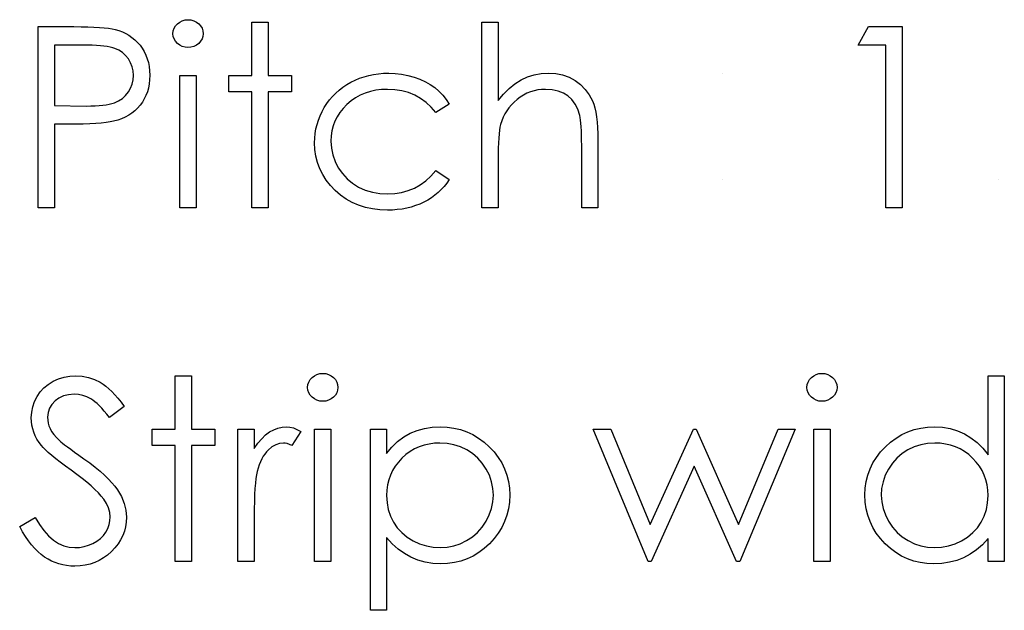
# Model space of a CAD drawing. Header units: inches. Extents: x 1687 to 2505, y -239 to -56.
# Tile 246 of 256: x 1856.743 to 1857.492, y -84.969 to -84.52. Entities that reach past the tile are written whole.
import ezdxf

# ---------------------------------------------------------------- set-up
doc = ezdxf.new("R2010")
doc.units = ezdxf.units.IN
doc.header["$LTSCALE"] = 0.5
doc.header["$MEASUREMENT"] = 0

msp = doc.modelspace()

# ---------------------------------------------------------------- linework, layer by layer
at = {"color": 7, "linetype": 'Continuous'}
for p, q in [((1856.86305, -84.52288), (1856.86482, -84.52153)), ((1856.86482, -84.52153), (1856.86678, -84.52053)), ((1856.86678, -84.52053), (1856.86885, -84.51995)), ((1856.86885, -84.51995), (1856.87111, -84.51976)), ((1856.87111, -84.51976), (1856.8734, -84.51995)), ((1856.8734, -84.51995), (1856.87553, -84.52053)), ((1856.87553, -84.52053), (1856.87749, -84.52153)), ((1856.87749, -84.52153), (1856.87925, -84.52288)), ((1856.91975, -84.52153), (1856.93211, -84.52153)), ((1856.91975, -84.56216), (1856.91975, -84.52153)), ((1856.93211, -84.52153), (1856.93211, -84.56216)), ((1857.09464, -84.52153), (1857.10701, -84.52153)), ((1857.09464, -84.66286), (1857.09464, -84.52153)), ((1857.10701, -84.52153), (1857.10701, -84.58118)), ((1856.75722, -84.52506), (1856.78424, -84.52506)), ((1856.75722, -84.66286), (1856.75722, -84.52506)), ((1856.78424, -84.52506), (1856.78982, -84.52509)), ((1856.78982, -84.52509), (1856.79493, -84.5252)), ((1856.79493, -84.5252), (1856.79956, -84.52536)), ((1856.79956, -84.52536), (1856.80373, -84.52559)), ((1856.80373, -84.52559), (1856.8074, -84.52586)), ((1856.8074, -84.52586), (1856.81063, -84.52622)), ((1856.81063, -84.52622), (1856.81337, -84.52663)), ((1856.81337, -84.52663), (1856.81563, -84.52713)), ((1856.81563, -84.52713), (1856.81847, -84.52796)), ((1856.81847, -84.52796), (1856.82118, -84.52898)), ((1856.82118, -84.52898), (1856.82374, -84.5302)), ((1856.85968, -84.53042), (1856.8599, -84.52829)), ((1856.8599, -84.52829), (1856.86054, -84.52633)), ((1856.86054, -84.52633), (1856.86159, -84.52451)), ((1856.86159, -84.52451), (1856.86305, -84.52288)), ((1856.87925, -84.52288), (1856.88074, -84.52451)), ((1856.88074, -84.52451), (1856.88179, -84.52633)), ((1856.88179, -84.52633), (1856.88243, -84.52829)), ((1856.88243, -84.52829), (1856.88265, -84.53042)), ((1857.38083, -84.53919), (1857.38892, -84.52506)), ((1857.38892, -84.52506), (1857.4144, -84.52506)), ((1857.4144, -84.52506), (1857.4144, -84.66286)), ((1856.82374, -84.5302), (1856.8262, -84.5316)), ((1856.8262, -84.5316), (1856.82849, -84.5332)), ((1856.82849, -84.5332), (1856.83067, -84.535)), ((1856.83067, -84.535), (1856.83272, -84.53699)), ((1856.8599, -84.53249), (1856.85968, -84.53042)), ((1856.86054, -84.53442), (1856.8599, -84.53249)), ((1856.86159, -84.53621), (1856.86054, -84.53442)), ((1856.86305, -84.53784), (1856.86159, -84.53621)), ((1856.88074, -84.53621), (1856.87925, -84.53784)), ((1856.88179, -84.53442), (1856.88074, -84.53621)), ((1856.88243, -84.53249), (1856.88179, -84.53442)), ((1856.88265, -84.53042), (1856.88243, -84.53249)), ((1856.76959, -84.53919), (1856.76959, -84.58513)), ((1856.79479, -84.53919), (1856.76959, -84.53919)), ((1856.79827, -84.53922), (1856.79479, -84.53919)), ((1856.8015, -84.53933), (1856.79827, -84.53922)), ((1856.80445, -84.53953), (1856.8015, -84.53933)), ((1856.80718, -84.5398), (1856.80445, -84.53953)), ((1856.80964, -84.54013), (1856.80718, -84.5398)), ((1856.81187, -84.54055), (1856.80964, -84.54013)), ((1856.81383, -84.54104), (1856.81187, -84.54055)), ((1856.81555, -84.5416), (1856.81383, -84.54104)), ((1856.81855, -84.54298), (1856.81555, -84.5416)), ((1856.82129, -84.5448), (1856.81855, -84.54298)), ((1856.83272, -84.53699), (1856.83462, -84.53917)), ((1856.83462, -84.53917), (1856.83636, -84.54151)), ((1856.83636, -84.54151), (1856.83785, -84.544)), ((1856.83785, -84.544), (1856.83912, -84.54665)), ((1856.86482, -84.53919), (1856.86305, -84.53784)), ((1856.86678, -84.54019), (1856.86482, -84.53919)), ((1856.86885, -84.54077), (1856.86678, -84.54019)), ((1856.87111, -84.54096), (1856.86885, -84.54077)), ((1856.8734, -84.54077), (1856.87111, -84.54096)), ((1856.87553, -84.54019), (1856.8734, -84.54077)), ((1856.87749, -84.53919), (1856.87553, -84.54019)), ((1856.87925, -84.53784), (1856.87749, -84.53919)), ((1857.40203, -84.53919), (1857.38083, -84.53919)), ((1857.40203, -84.66286), (1857.40203, -84.53919)), ((1856.82366, -84.54701), (1856.82129, -84.5448)), ((1856.82576, -84.54963), (1856.82366, -84.54701)), ((1856.82747, -84.55253), (1856.82576, -84.54963)), ((1856.83912, -84.54665), (1856.84017, -84.54941)), ((1856.84017, -84.54941), (1856.84097, -84.55236)), ((1856.82869, -84.55556), (1856.82747, -84.55253)), ((1856.8294, -84.55876), (1856.82869, -84.55556)), ((1856.82965, -84.56208), (1856.8294, -84.55876)), ((1856.84097, -84.55236), (1856.84155, -84.55542)), ((1856.84155, -84.55542), (1856.84191, -84.55865)), ((1856.84191, -84.55865), (1856.84202, -84.56202)), ((1856.82869, -84.56873), (1856.8294, -84.56547)), ((1856.8294, -84.56547), (1856.82965, -84.56208)), ((1856.84191, -84.56542), (1856.84155, -84.56865)), ((1856.84202, -84.56202), (1856.84191, -84.56542)), ((1856.86498, -84.56216), (1856.87735, -84.56216)), ((1856.86498, -84.66286), (1856.86498, -84.56216)), ((1856.87735, -84.56216), (1856.87735, -84.66286)), ((1856.90208, -84.57453), (1856.90208, -84.56216)), ((1856.90208, -84.56216), (1856.91975, -84.56216)), ((1856.93211, -84.56216), (1856.94978, -84.56216)), ((1856.94978, -84.56216), (1856.94978, -84.57453)), ((1856.99502, -84.56732), (1856.99828, -84.56569)), ((1856.99828, -84.56569), (1857.00165, -84.56429)), ((1857.00165, -84.56429), (1857.0051, -84.5631)), ((1857.0051, -84.5631), (1857.00866, -84.56213)), ((1857.00866, -84.56213), (1857.0123, -84.56136)), ((1857.0123, -84.56136), (1857.01603, -84.56083)), ((1857.01603, -84.56083), (1857.01987, -84.5605)), ((1857.01987, -84.5605), (1857.02381, -84.56039)), ((1857.02381, -84.56039), (1857.02875, -84.56059)), ((1857.02875, -84.56059), (1857.03364, -84.56117)), ((1857.03364, -84.56117), (1857.03841, -84.5621)), ((1857.03841, -84.5621), (1857.04311, -84.56346)), ((1857.04311, -84.56346), (1857.04758, -84.56511)), ((1857.04758, -84.56511), (1857.05172, -84.56699)), ((1857.11987, -84.56848), (1857.12456, -84.56558)), ((1857.12456, -84.56558), (1857.12945, -84.56332)), ((1857.12945, -84.56332), (1857.13456, -84.56169)), ((1857.13456, -84.56169), (1857.13983, -84.56072)), ((1857.13983, -84.56072), (1857.14532, -84.56039)), ((1857.14532, -84.56039), (1857.1509, -84.56075)), ((1857.1509, -84.56075), (1857.15614, -84.5618)), ((1857.15614, -84.5618), (1857.16106, -84.5636)), ((1857.16106, -84.5636), (1857.16564, -84.56608)), ((1857.16564, -84.56608), (1857.16978, -84.56917)), ((1857.27749, -84.56039), (1857.27749, -84.56039)), ((1856.82576, -84.57472), (1856.82747, -84.57179)), ((1856.82747, -84.57179), (1856.82869, -84.56873)), ((1856.841, -84.57174), (1856.8402, -84.57466)), ((1856.84155, -84.56865), (1856.841, -84.57174)), ((1856.98354, -84.5756), (1856.98613, -84.57328)), ((1856.98613, -84.57328), (1856.98892, -84.57113)), ((1856.98892, -84.57113), (1856.9919, -84.56914)), ((1856.9919, -84.56914), (1856.99502, -84.56732)), ((1857.01401, -84.57348), (1857.00987, -84.57439)), ((1857.01837, -84.57295), (1857.01401, -84.57348)), ((1857.0229, -84.57276), (1857.01837, -84.57295)), ((1857.02856, -84.57304), (1857.0229, -84.57276)), ((1857.03389, -84.57386), (1857.02856, -84.57304)), ((1857.03894, -84.57524), (1857.03389, -84.57386)), ((1857.05172, -84.56699), (1857.05547, -84.56912)), ((1857.05547, -84.56912), (1857.0589, -84.57146)), ((1857.0589, -84.57146), (1857.06202, -84.57408)), ((1857.06202, -84.57408), (1857.06489, -84.57704)), ((1857.11109, -84.57629), (1857.1154, -84.57207)), ((1857.1154, -84.57207), (1857.11987, -84.56848)), ((1857.13442, -84.57384), (1857.13169, -84.57466)), ((1857.13726, -84.57323), (1857.13442, -84.57384)), ((1857.14016, -84.57287), (1857.13726, -84.57323)), ((1857.14314, -84.57276), (1857.14016, -84.57287)), ((1857.14816, -84.57306), (1857.14314, -84.57276)), ((1857.15269, -84.574), (1857.14816, -84.57306)), ((1857.15669, -84.57555), (1857.15269, -84.574)), ((1857.16978, -84.56917), (1857.17337, -84.57273)), ((1857.17337, -84.57273), (1857.17635, -84.57682)), ((1856.8151, -84.58292), (1856.81831, -84.58145)), ((1856.81831, -84.58145), (1856.82118, -84.57961)), ((1856.82118, -84.57961), (1856.82363, -84.57734)), ((1856.82363, -84.57734), (1856.82576, -84.57472)), ((1856.8379, -84.58007), (1856.83641, -84.58256)), ((1856.83915, -84.57745), (1856.8379, -84.58007)), ((1856.8402, -84.57466), (1856.83915, -84.57745)), ((1856.91975, -84.57453), (1856.90208, -84.57453)), ((1856.91975, -84.66286), (1856.91975, -84.57453)), ((1856.94978, -84.57453), (1856.93211, -84.57453)), ((1856.93211, -84.57453), (1856.93211, -84.66286)), ((1856.97672, -84.58358), (1856.97882, -84.58076)), ((1856.97882, -84.58076), (1856.98108, -84.57809)), ((1856.98108, -84.57809), (1856.98354, -84.5756)), ((1856.99524, -84.58156), (1856.99207, -84.58427)), ((1856.99861, -84.57925), (1856.99524, -84.58156)), ((1857.00217, -84.57726), (1856.99861, -84.57925)), ((1857.00593, -84.57563), (1857.00217, -84.57726)), ((1857.00987, -84.57439), (1857.00593, -84.57563)), ((1857.04369, -84.57718), (1857.03894, -84.57524)), ((1857.0481, -84.57966), (1857.04369, -84.57718)), ((1857.05222, -84.5827), (1857.0481, -84.57966)), ((1857.06489, -84.57704), (1857.06754, -84.58035)), ((1857.06754, -84.58035), (1857.06991, -84.58399)), ((1857.10701, -84.58118), (1857.11109, -84.57629)), ((1857.1215, -84.58043), (1857.11921, -84.58242)), ((1857.12393, -84.57864), (1857.1215, -84.58043)), ((1857.12644, -84.57707), (1857.12393, -84.57864)), ((1857.12901, -84.57577), (1857.12644, -84.57707)), ((1857.13169, -84.57466), (1857.12901, -84.57577)), ((1857.1602, -84.57773), (1857.15669, -84.57555)), ((1857.16321, -84.58052), (1857.1602, -84.57773)), ((1857.16569, -84.58391), (1857.16321, -84.58052)), ((1857.17635, -84.57682), (1857.17875, -84.58137)), ((1857.17875, -84.58137), (1857.17974, -84.58394)), ((1856.76959, -84.58513), (1856.79371, -84.58543)), ((1856.79371, -84.58543), (1856.79725, -84.5854)), ((1856.79725, -84.5854), (1856.80053, -84.58526)), ((1856.80053, -84.58526), (1856.80357, -84.58507)), ((1856.80357, -84.58507), (1856.80638, -84.58479)), ((1856.80638, -84.58479), (1856.80892, -84.58444)), ((1856.80892, -84.58444), (1856.81124, -84.58402)), ((1856.81124, -84.58402), (1856.81328, -84.5835)), ((1856.81328, -84.5835), (1856.8151, -84.58292)), ((1856.8307, -84.58902), (1856.82844, -84.59081)), ((1856.8328, -84.58703), (1856.8307, -84.58902)), ((1856.8347, -84.58488), (1856.8328, -84.58703)), ((1856.83641, -84.58256), (1856.8347, -84.58488)), ((1856.97308, -84.58971), (1856.97479, -84.58659)), ((1856.97479, -84.58659), (1856.97672, -84.58358)), ((1856.9892, -84.58722), (1856.98671, -84.59034)), ((1856.99207, -84.58427), (1856.9892, -84.58722)), ((1857.05605, -84.58629), (1857.05222, -84.5827)), ((1857.05956, -84.59043), (1857.05605, -84.58629)), ((1857.06991, -84.58399), (1857.05956, -84.59043)), ((1857.11358, -84.58902), (1857.11212, -84.59145)), ((1857.11526, -84.5867), (1857.11358, -84.58902)), ((1857.11714, -84.58449), (1857.11526, -84.5867)), ((1857.11921, -84.58242), (1857.11714, -84.58449)), ((1857.16768, -84.58794), (1857.16569, -84.58391)), ((1857.16917, -84.59258), (1857.16768, -84.58794)), ((1857.17974, -84.58394), (1857.1806, -84.58686)), ((1857.1806, -84.58686), (1857.18132, -84.59009)), ((1856.81764, -84.59611), (1856.81452, -84.597)), ((1856.8206, -84.59506), (1856.81764, -84.59611)), ((1856.82339, -84.59382), (1856.8206, -84.59506)), ((1856.82601, -84.59241), (1856.82339, -84.59382)), ((1856.82844, -84.59081), (1856.82601, -84.59241)), ((1856.9693, -84.59945), (1856.97032, -84.59614)), ((1856.97032, -84.59614), (1856.97159, -84.59288)), ((1856.97159, -84.59288), (1856.97308, -84.58971)), ((1856.98459, -84.5936), (1856.98288, -84.59702)), ((1856.98671, -84.59034), (1856.98459, -84.5936)), ((1857.10977, -84.59666), (1857.10891, -84.59942)), ((1857.11085, -84.59399), (1857.10977, -84.59666)), ((1857.11212, -84.59145), (1857.11085, -84.59399)), ((1857.1695, -84.59418), (1857.16917, -84.59258)), ((1857.16981, -84.59617), (1857.1695, -84.59418)), ((1857.17005, -84.59849), (1857.16981, -84.59617)), ((1857.18132, -84.59009), (1857.18192, -84.59368)), ((1857.18192, -84.59368), (1857.18237, -84.59763)), ((1856.77944, -84.59926), (1856.76959, -84.59926)), ((1856.76959, -84.59926), (1856.76959, -84.66286)), ((1856.78562, -84.59923), (1856.77944, -84.59926)), ((1856.79128, -84.59912), (1856.78562, -84.59923)), ((1856.79642, -84.59893), (1856.79128, -84.59912)), ((1856.80105, -84.59868), (1856.79642, -84.59893)), ((1856.80519, -84.59838), (1856.80105, -84.59868)), ((1856.80881, -84.59799), (1856.80519, -84.59838)), ((1856.81193, -84.59752), (1856.80881, -84.59799)), ((1856.81452, -84.597), (1856.81193, -84.59752)), ((1856.96792, -84.60627), (1856.96847, -84.60282)), ((1856.96847, -84.60282), (1856.9693, -84.59945)), ((1856.98152, -84.60058), (1856.98059, -84.60431)), ((1856.98288, -84.59702), (1856.98152, -84.60058)), ((1857.10809, -84.60384), (1857.10775, -84.60663)), ((1857.10847, -84.60144), (1857.10809, -84.60384)), ((1857.10891, -84.59942), (1857.10847, -84.60144)), ((1857.17025, -84.60116), (1857.17005, -84.59849)), ((1857.17041, -84.60423), (1857.17025, -84.60116)), ((1857.18237, -84.59763), (1857.1827, -84.60188)), ((1857.1827, -84.60188), (1857.18292, -84.60649)), ((1856.96745, -84.61334), (1856.96756, -84.60978)), ((1856.96756, -84.60978), (1856.96792, -84.60627)), ((1856.98001, -84.6082), (1856.97981, -84.61223)), ((1856.98059, -84.60431), (1856.98001, -84.6082)), ((1857.10748, -84.60983), (1857.10728, -84.61339)), ((1857.10775, -84.60663), (1857.10748, -84.60983)), ((1857.17052, -84.60762), (1857.17041, -84.60423)), ((1857.17058, -84.61138), (1857.17052, -84.60762)), ((1857.17061, -84.61549), (1857.17058, -84.61138)), ((1857.18292, -84.60649), (1857.18297, -84.61143)), ((1857.18297, -84.61143), (1857.18297, -84.66286)), ((1856.9677, -84.61858), (1856.96745, -84.61334)), ((1856.96844, -84.62363), (1856.9677, -84.61858)), ((1856.97981, -84.61223), (1856.98017, -84.6175)), ((1856.98017, -84.6175), (1856.98122, -84.62261)), ((1857.10712, -84.61737), (1857.10704, -84.6217)), ((1857.10728, -84.61339), (1857.10712, -84.61737)), ((1857.17061, -84.66286), (1857.17061, -84.61549)), ((1856.96965, -84.62846), (1856.96844, -84.62363)), ((1856.98122, -84.62261), (1856.98299, -84.62758)), ((1857.10704, -84.6217), (1857.10701, -84.62645)), ((1857.10701, -84.62645), (1857.10701, -84.66286)), ((1856.97139, -84.63313), (1856.96965, -84.62846)), ((1856.9736, -84.63757), (1856.97139, -84.63313)), ((1856.98299, -84.62758), (1856.98544, -84.63238)), ((1856.98544, -84.63238), (1856.98854, -84.63683)), ((1856.97631, -84.6418), (1856.9736, -84.63757)), ((1856.98854, -84.63683), (1856.99215, -84.64077)), ((1856.99215, -84.64077), (1856.99626, -84.64417)), ((1857.05194, -84.64232), (1857.05589, -84.63873)), ((1857.05589, -84.63873), (1857.05956, -84.63459)), ((1857.05956, -84.63459), (1857.06991, -84.64138)), ((1857.06991, -84.64138), (1857.06803, -84.64406)), ((1856.97948, -84.64585), (1856.97631, -84.6418)), ((1856.98318, -84.64969), (1856.97948, -84.64585)), ((1856.99626, -84.64417), (1857.00093, -84.64704)), ((1857.00093, -84.64704), (1857.00601, -84.64933)), ((1857.03861, -84.64977), (1857.04333, -84.64784)), ((1857.04333, -84.64784), (1857.04777, -84.64536)), ((1857.04777, -84.64536), (1857.05194, -84.64232)), ((1857.06378, -84.64897), (1857.06144, -84.65118)), ((1857.06599, -84.6466), (1857.06378, -84.64897)), ((1857.06803, -84.64406), (1857.06599, -84.6466)), ((1857.27749, -84.64166), (1857.27749, -84.64166)), ((1857.48771, -84.64166), (1857.48771, -84.64166)), ((1856.98724, -84.6532), (1856.98318, -84.64969)), ((1856.99154, -84.65623), (1856.98724, -84.6532)), ((1856.99613, -84.6588), (1856.99154, -84.65623)), ((1857.00601, -84.64933), (1857.01136, -84.65096)), ((1857.01136, -84.65096), (1857.01702, -84.65193)), ((1857.01702, -84.65193), (1857.02298, -84.65226)), ((1857.02298, -84.65226), (1857.02845, -84.65198)), ((1857.02845, -84.65198), (1857.03367, -84.65115)), ((1857.03367, -84.65115), (1857.03861, -84.64977)), ((1857.05627, -84.65516), (1857.05346, -84.65692)), ((1857.05895, -84.65325), (1857.05627, -84.65516)), ((1857.06144, -84.65118), (1857.05895, -84.65325)), ((1856.76959, -84.66286), (1856.75722, -84.66286)), ((1856.87735, -84.66286), (1856.86498, -84.66286)), ((1856.93211, -84.66286), (1856.91975, -84.66286)), ((1857.00096, -84.6609), (1856.99613, -84.6588)), ((1857.00604, -84.66253), (1857.00096, -84.6609)), ((1857.01136, -84.66368), (1857.00604, -84.66253)), ((1857.01694, -84.6644), (1857.01136, -84.66368)), ((1857.034, -84.66377), (1857.03035, -84.66424)), ((1857.0375, -84.6631), (1857.034, -84.66377)), ((1857.04093, -84.66225), (1857.0375, -84.6631)), ((1857.04421, -84.6612), (1857.04093, -84.66225)), ((1857.04741, -84.65996), (1857.04421, -84.6612)), ((1857.0505, -84.65852), (1857.04741, -84.65996)), ((1857.05346, -84.65692), (1857.0505, -84.65852)), ((1857.10701, -84.66286), (1857.09464, -84.66286)), ((1857.18297, -84.66286), (1857.17061, -84.66286)), ((1857.4144, -84.66286), (1857.40203, -84.66286)), ((1857.02279, -84.66462), (1857.01694, -84.6644)), ((1857.02663, -84.66454), (1857.02279, -84.66462)), ((1857.03035, -84.66424), (1857.02663, -84.66454)), ((1856.7769, -84.79161), (1856.78129, -84.79083)), ((1856.78129, -84.79083), (1856.78587, -84.79056)), ((1856.78587, -84.79056), (1856.79073, -84.79086)), ((1856.79073, -84.79086), (1856.79545, -84.7918)), ((1856.86145, -84.79056), (1856.87382, -84.79056)), ((1856.86145, -84.83119), (1856.86145, -84.79056)), ((1856.87382, -84.79056), (1856.87382, -84.83119)), ((1856.96551, -84.79191), (1856.96728, -84.79056)), ((1856.96728, -84.79056), (1856.96924, -84.78956)), ((1856.96924, -84.78956), (1856.97131, -84.78898)), ((1856.97131, -84.78898), (1856.97357, -84.78879)), ((1856.97357, -84.78879), (1856.97587, -84.78898)), ((1856.97587, -84.78898), (1856.97799, -84.78956)), ((1856.97799, -84.78956), (1856.97995, -84.79056)), ((1856.97995, -84.79056), (1856.98172, -84.79191)), ((1857.34533, -84.79191), (1857.3471, -84.79056)), ((1857.3471, -84.79056), (1857.34906, -84.78956)), ((1857.34906, -84.78956), (1857.35113, -84.78898)), ((1857.35113, -84.78898), (1857.35339, -84.78879)), ((1857.35339, -84.78879), (1857.35569, -84.78898)), ((1857.35569, -84.78898), (1857.35781, -84.78956)), ((1857.35781, -84.78956), (1857.35977, -84.79056)), ((1857.35977, -84.79056), (1857.36154, -84.79191)), ((1857.47976, -84.85068), (1857.47976, -84.79056)), ((1857.47976, -84.79056), (1857.49213, -84.79056)), ((1857.49213, -84.79056), (1857.49213, -84.93189)), ((1856.76155, -84.7998), (1856.76487, -84.79713)), ((1856.76487, -84.79713), (1856.76859, -84.79481)), ((1856.76859, -84.79481), (1856.77265, -84.79296)), ((1856.77265, -84.79296), (1856.7769, -84.79161)), ((1856.79545, -84.7918), (1856.79998, -84.79337)), ((1856.79998, -84.79337), (1856.80437, -84.79555)), ((1856.80437, -84.79555), (1856.80655, -84.79693)), ((1856.80655, -84.79693), (1856.80873, -84.79856)), ((1856.80873, -84.79856), (1856.81096, -84.80047)), ((1856.96215, -84.79944), (1856.96237, -84.79732)), ((1856.96237, -84.79732), (1856.963, -84.79536)), ((1856.963, -84.79536), (1856.96405, -84.79354)), ((1856.96405, -84.79354), (1856.96551, -84.79191)), ((1856.98172, -84.79191), (1856.98321, -84.79354)), ((1856.98321, -84.79354), (1856.98426, -84.79536)), ((1856.98426, -84.79536), (1856.98489, -84.79732)), ((1856.98489, -84.79732), (1856.98511, -84.79944)), ((1857.34197, -84.79944), (1857.34219, -84.79732)), ((1857.34219, -84.79732), (1857.34282, -84.79536)), ((1857.34282, -84.79536), (1857.34387, -84.79354)), ((1857.34387, -84.79354), (1857.34533, -84.79191)), ((1857.36154, -84.79191), (1857.36303, -84.79354)), ((1857.36303, -84.79354), (1857.36408, -84.79536)), ((1857.36408, -84.79536), (1857.36471, -84.79732)), ((1857.36471, -84.79732), (1857.36493, -84.79944)), ((1856.75438, -84.81018), (1856.75628, -84.8064)), ((1856.75628, -84.8064), (1856.75871, -84.80292)), ((1856.75871, -84.80292), (1856.76155, -84.7998)), ((1856.7764, -84.80596), (1856.77298, -84.80753)), ((1856.78024, -84.80499), (1856.7764, -84.80596)), ((1856.78449, -84.80469), (1856.78024, -84.80499)), ((1856.78789, -84.80491), (1856.78449, -84.80469)), ((1856.79114, -84.80555), (1856.78789, -84.80491)), ((1856.79426, -84.80662), (1856.79114, -84.80555)), ((1856.81096, -84.80047), (1856.81323, -84.80262)), ((1856.81323, -84.80262), (1856.81552, -84.80505)), ((1856.81552, -84.80505), (1856.81784, -84.80773)), ((1856.96237, -84.80152), (1856.96215, -84.79944)), ((1856.963, -84.80345), (1856.96237, -84.80152)), ((1856.96405, -84.80524), (1856.963, -84.80345)), ((1856.96551, -84.80687), (1856.96405, -84.80524)), ((1856.98321, -84.80524), (1856.98172, -84.80687)), ((1856.98426, -84.80345), (1856.98321, -84.80524)), ((1856.98489, -84.80152), (1856.98426, -84.80345)), ((1856.98511, -84.79944), (1856.98489, -84.80152)), ((1857.34219, -84.80152), (1857.34197, -84.79944)), ((1857.34282, -84.80345), (1857.34219, -84.80152)), ((1857.34387, -84.80524), (1857.34282, -84.80345)), ((1857.34533, -84.80687), (1857.34387, -84.80524)), ((1857.36303, -84.80524), (1857.36154, -84.80687)), ((1857.36408, -84.80345), (1857.36303, -84.80524)), ((1857.36471, -84.80152), (1857.36408, -84.80345)), ((1857.36493, -84.79944), (1857.36471, -84.80152)), ((1856.75302, -84.81416), (1856.75438, -84.81018)), ((1856.76746, -84.81239), (1856.76569, -84.81534)), ((1856.76995, -84.80974), (1856.76746, -84.81239)), ((1856.77298, -84.80753), (1856.76995, -84.80974)), ((1856.79725, -84.80814), (1856.79426, -84.80662)), ((1856.79874, -84.80911), (1856.79725, -84.80814)), ((1856.80034, -84.81032), (1856.79874, -84.80911)), ((1856.80199, -84.81176), (1856.80034, -84.81032)), ((1856.8037, -84.81341), (1856.80199, -84.81176)), ((1856.80553, -84.81529), (1856.8037, -84.81341)), ((1856.82258, -84.81388), (1856.81141, -84.82236)), ((1856.81784, -84.80773), (1856.82021, -84.81068)), ((1856.82021, -84.81068), (1856.82258, -84.81388)), ((1856.96728, -84.80822), (1856.96551, -84.80687)), ((1856.96924, -84.80922), (1856.96728, -84.80822)), ((1856.97131, -84.8098), (1856.96924, -84.80922)), ((1856.97357, -84.80999), (1856.97131, -84.8098)), ((1856.97587, -84.8098), (1856.97357, -84.80999)), ((1856.97799, -84.80922), (1856.97587, -84.8098)), ((1856.97995, -84.80822), (1856.97799, -84.80922)), ((1856.98172, -84.80687), (1856.97995, -84.80822)), ((1857.3471, -84.80822), (1857.34533, -84.80687)), ((1857.34906, -84.80922), (1857.3471, -84.80822)), ((1857.35113, -84.8098), (1857.34906, -84.80922)), ((1857.35339, -84.80999), (1857.35113, -84.8098)), ((1857.35569, -84.8098), (1857.35339, -84.80999)), ((1857.35781, -84.80922), (1857.35569, -84.8098)), ((1857.35977, -84.80822), (1857.35781, -84.80922)), ((1857.36154, -84.80687), (1857.35977, -84.80822)), ((1856.75192, -84.82271), (1856.7522, -84.81835)), ((1856.7522, -84.81835), (1856.75302, -84.81416)), ((1856.76465, -84.8186), (1856.76429, -84.82213)), ((1856.76569, -84.81534), (1856.76465, -84.8186)), ((1856.8074, -84.81741), (1856.80553, -84.81529)), ((1856.80936, -84.81976), (1856.8074, -84.81741)), ((1856.81141, -84.82236), (1856.80936, -84.81976)), ((1856.75203, -84.8255), (1856.75192, -84.82271)), ((1856.75239, -84.82826), (1856.75203, -84.8255)), ((1856.753, -84.83097), (1856.75239, -84.82826)), ((1856.76429, -84.82213), (1856.7644, -84.82434)), ((1856.7644, -84.82434), (1856.76478, -84.82652)), ((1856.76478, -84.82652), (1856.76536, -84.82868)), ((1856.76536, -84.82868), (1856.76622, -84.8308)), ((1856.75385, -84.83359), (1856.753, -84.83097)), ((1856.75493, -84.83621), (1856.75385, -84.83359)), ((1856.75625, -84.83875), (1856.75493, -84.83621)), ((1856.76622, -84.8308), (1856.76741, -84.83296)), ((1856.76741, -84.83296), (1856.76898, -84.83519)), ((1856.76898, -84.83519), (1856.77097, -84.83751)), ((1856.84378, -84.84355), (1856.84378, -84.83119)), ((1856.84378, -84.83119), (1856.86145, -84.83119)), ((1856.87382, -84.83119), (1856.89148, -84.83119)), ((1856.89148, -84.83119), (1856.89148, -84.84355)), ((1856.90915, -84.83119), (1856.92151, -84.83119)), ((1856.90915, -84.93189), (1856.90915, -84.83119)), ((1856.92151, -84.83119), (1856.92151, -84.84601)), ((1856.92723, -84.83845), (1856.93018, -84.83561)), ((1856.93018, -84.83561), (1856.93322, -84.83334)), ((1856.93322, -84.83334), (1856.93634, -84.83163)), ((1856.93634, -84.83163), (1856.93954, -84.83039)), ((1856.93954, -84.83039), (1856.94277, -84.82967)), ((1856.94277, -84.82967), (1856.94608, -84.82942)), ((1856.94608, -84.82942), (1856.94865, -84.82964)), ((1856.94865, -84.82964), (1856.9513, -84.83028)), ((1856.95685, -84.83287), (1856.95006, -84.84358)), ((1856.9513, -84.83028), (1856.95403, -84.83135)), ((1856.95403, -84.83135), (1856.95685, -84.83287)), ((1856.96745, -84.83119), (1856.97981, -84.83119)), ((1856.96745, -84.93189), (1856.96745, -84.83119)), ((1856.97981, -84.83119), (1856.97981, -84.93189)), ((1857.00985, -84.83119), (1857.02221, -84.83119)), ((1857.00985, -84.96898), (1857.00985, -84.83119)), ((1857.02221, -84.83119), (1857.02221, -84.84982)), ((1857.03524, -84.8371), (1857.04018, -84.83431)), ((1857.04018, -84.83431), (1857.04543, -84.83218)), ((1857.04543, -84.83218), (1857.05095, -84.83064)), ((1857.05095, -84.83064), (1857.05677, -84.82973)), ((1857.05677, -84.82973), (1857.0629, -84.82942)), ((1857.0629, -84.82942), (1857.06825, -84.82967)), ((1857.06825, -84.82967), (1857.07344, -84.83036)), ((1857.07344, -84.83036), (1857.07841, -84.83155)), ((1857.07841, -84.83155), (1857.08319, -84.83323)), ((1857.08319, -84.83323), (1857.08777, -84.83536)), ((1857.08777, -84.83536), (1857.09213, -84.83798)), ((1857.17944, -84.83119), (1857.19272, -84.83119)), ((1857.22115, -84.93189), (1857.17944, -84.83119)), ((1857.19272, -84.83119), (1857.22272, -84.90362)), ((1857.22272, -84.90362), (1857.2556, -84.83119)), ((1857.2556, -84.83119), (1857.25769, -84.83119)), ((1857.25769, -84.83119), (1857.28985, -84.90362)), ((1857.28985, -84.90362), (1857.32013, -84.83119)), ((1857.33313, -84.83119), (1857.29104, -84.93189)), ((1857.32013, -84.83119), (1857.33313, -84.83119)), ((1857.34727, -84.83119), (1857.35963, -84.83119)), ((1857.34727, -84.93189), (1857.34727, -84.83119)), ((1857.35963, -84.83119), (1857.35963, -84.93189)), ((1857.40982, -84.83798), (1857.41418, -84.83536)), ((1857.41418, -84.83536), (1857.41876, -84.83323)), ((1857.41876, -84.83323), (1857.42353, -84.83155)), ((1857.42353, -84.83155), (1857.4285, -84.83036)), ((1857.4285, -84.83036), (1857.43367, -84.82967)), ((1857.43367, -84.82967), (1857.43902, -84.82942)), ((1857.43902, -84.82942), (1857.44518, -84.82975)), ((1857.44518, -84.82975), (1857.45103, -84.83075)), ((1857.45103, -84.83075), (1857.45658, -84.83243)), ((1857.45658, -84.83243), (1857.46182, -84.83475)), ((1857.46182, -84.83475), (1857.46676, -84.83773)), ((1856.75783, -84.84124), (1856.75625, -84.83875)), ((1856.75962, -84.84369), (1856.75783, -84.84124)), ((1856.76095, -84.84524), (1856.75962, -84.84369)), ((1856.77097, -84.83751), (1856.77337, -84.83994)), ((1856.77337, -84.83994), (1856.77428, -84.84074)), ((1856.77428, -84.84074), (1856.77558, -84.84179)), ((1856.77558, -84.84179), (1856.77729, -84.84309)), ((1856.77729, -84.84309), (1856.77941, -84.84469)), ((1856.86145, -84.84355), (1856.84378, -84.84355)), ((1856.86145, -84.93189), (1856.86145, -84.84355)), ((1856.89148, -84.84355), (1856.87382, -84.84355)), ((1856.87382, -84.84355), (1856.87382, -84.93189)), ((1856.92151, -84.84601), (1856.92433, -84.84193)), ((1856.92433, -84.84193), (1856.92723, -84.83845)), ((1856.93786, -84.84311), (1856.93501, -84.84477)), ((1856.94078, -84.84212), (1856.93786, -84.84311)), ((1856.94374, -84.84179), (1856.94078, -84.84212)), ((1856.94509, -84.8419), (1856.94374, -84.84179)), ((1856.94661, -84.84223), (1856.94509, -84.8419)), ((1856.94826, -84.84281), (1856.94661, -84.84223)), ((1856.95006, -84.84358), (1856.94826, -84.84281)), ((1857.02627, -84.84485), (1857.0306, -84.84063)), ((1857.0306, -84.84063), (1857.03524, -84.8371)), ((1857.0507, -84.84339), (1857.047, -84.84466)), ((1857.05456, -84.84251), (1857.0507, -84.84339)), ((1857.05859, -84.84195), (1857.05456, -84.84251)), ((1857.06279, -84.84179), (1857.05859, -84.84195)), ((1857.0682, -84.84212), (1857.06279, -84.84179)), ((1857.07339, -84.84309), (1857.0682, -84.84212)), ((1857.07836, -84.84471), (1857.07339, -84.84309)), ((1857.09213, -84.83798), (1857.09633, -84.84107)), ((1857.09633, -84.84107), (1857.1003, -84.84463)), ((1857.40165, -84.84463), (1857.40562, -84.84107)), ((1857.40562, -84.84107), (1857.40982, -84.83798)), ((1857.42859, -84.84309), (1857.42362, -84.84471)), ((1857.43378, -84.84212), (1857.42859, -84.84309)), ((1857.43919, -84.84179), (1857.43378, -84.84212)), ((1857.44338, -84.84195), (1857.43919, -84.84179)), ((1857.44741, -84.84251), (1857.44338, -84.84195)), ((1857.45128, -84.84339), (1857.44741, -84.84251)), ((1857.45497, -84.84466), (1857.45128, -84.84339)), ((1857.46676, -84.83773), (1857.47143, -84.84137)), ((1857.47143, -84.84137), (1857.47573, -84.84571)), ((1856.76269, -84.84703), (1856.76095, -84.84524)), ((1856.76487, -84.84902), (1856.76269, -84.84703)), ((1856.76749, -84.85126), (1856.76487, -84.84902)), ((1856.77053, -84.85371), (1856.76749, -84.85126)), ((1856.77941, -84.84469), (1856.78193, -84.84654)), ((1856.78193, -84.84654), (1856.78485, -84.84863)), ((1856.78485, -84.84863), (1856.78816, -84.85101)), ((1856.78816, -84.85101), (1856.79189, -84.85366)), ((1856.92958, -84.8501), (1856.92842, -84.85186)), ((1856.93084, -84.8485), (1856.92958, -84.8501)), ((1856.9322, -84.84709), (1856.93084, -84.8485)), ((1856.93501, -84.84477), (1856.9322, -84.84709)), ((1857.02221, -84.84982), (1857.02627, -84.84485)), ((1857.03692, -84.85057), (1857.03392, -84.85324)), ((1857.04013, -84.84822), (1857.03692, -84.85057)), ((1857.04347, -84.84626), (1857.04013, -84.84822)), ((1857.047, -84.84466), (1857.04347, -84.84626)), ((1857.08313, -84.84698), (1857.07836, -84.84471)), ((1857.08755, -84.84982), (1857.08313, -84.84698)), ((1857.0915, -84.85322), (1857.08755, -84.84982)), ((1857.1003, -84.84463), (1857.10394, -84.84852)), ((1857.10394, -84.84852), (1857.10709, -84.85264)), ((1857.39485, -84.85264), (1857.398, -84.84852)), ((1857.398, -84.84852), (1857.40165, -84.84463)), ((1857.41443, -84.84982), (1857.41048, -84.85322)), ((1857.41884, -84.84698), (1857.41443, -84.84982)), ((1857.42362, -84.84471), (1857.41884, -84.84698)), ((1857.45848, -84.84626), (1857.45497, -84.84466)), ((1857.46185, -84.84822), (1857.45848, -84.84626)), ((1857.46502, -84.85057), (1857.46185, -84.84822)), ((1857.46803, -84.85324), (1857.46502, -84.85057)), ((1857.47573, -84.84571), (1857.47976, -84.85068)), ((1856.77398, -84.85639), (1856.77053, -84.85371)), ((1856.77787, -84.85932), (1856.77398, -84.85639)), ((1856.79189, -84.85366), (1856.79636, -84.85694)), ((1856.79636, -84.85694), (1856.80047, -84.86012)), ((1856.92535, -84.8583), (1856.9245, -84.86081)), ((1856.92629, -84.85598), (1856.92535, -84.8583)), ((1856.92731, -84.85382), (1856.92629, -84.85598)), ((1856.92842, -84.85186), (1856.92731, -84.85382)), ((1857.03118, -84.8562), (1857.02881, -84.85932)), ((1857.03392, -84.85324), (1857.03118, -84.8562)), ((1857.09497, -84.85711), (1857.0915, -84.85322)), ((1857.09795, -84.86155), (1857.09497, -84.85711)), ((1857.10709, -84.85264), (1857.10977, -84.85691)), ((1857.10977, -84.85691), (1857.11195, -84.86139)), ((1857.39002, -84.86139), (1857.39221, -84.85691)), ((1857.39221, -84.85691), (1857.39485, -84.85264)), ((1857.407, -84.85711), (1857.40399, -84.86155)), ((1857.41048, -84.85322), (1857.407, -84.85711)), ((1857.47079, -84.8562), (1857.46803, -84.85324)), ((1857.47317, -84.85932), (1857.47079, -84.8562)), ((1856.7822, -84.86244), (1856.77787, -84.85932)), ((1856.78654, -84.86558), (1856.7822, -84.86244)), ((1856.79054, -84.86862), (1856.78654, -84.86558)), ((1856.80047, -84.86012), (1856.8042, -84.86321)), ((1856.8042, -84.86321), (1856.80757, -84.86622)), ((1856.80757, -84.86622), (1856.81058, -84.86912)), ((1856.9232, -84.86589), (1856.92276, -84.86884)), ((1856.92372, -84.86348), (1856.9232, -84.86589)), ((1856.9245, -84.86081), (1856.92372, -84.86348)), ((1857.02514, -84.86611), (1857.02387, -84.86975)), ((1857.02679, -84.86263), (1857.02514, -84.86611)), ((1857.02881, -84.85932), (1857.02679, -84.86263)), ((1857.10038, -84.8663), (1857.09795, -84.86155)), ((1857.1021, -84.87121), (1857.10038, -84.8663)), ((1857.11195, -84.86139), (1857.11366, -84.86608)), ((1857.11366, -84.86608), (1857.11488, -84.87094)), ((1857.25629, -84.85945), (1857.22344, -84.93189)), ((1857.28847, -84.93189), (1857.25629, -84.85945)), ((1857.3871, -84.87094), (1857.38831, -84.86608)), ((1857.38831, -84.86608), (1857.39002, -84.86139)), ((1857.40159, -84.8663), (1857.39988, -84.87121)), ((1857.40399, -84.86155), (1857.40159, -84.8663)), ((1857.47518, -84.86263), (1857.47317, -84.85932)), ((1857.47684, -84.86611), (1857.47518, -84.86263)), ((1857.47811, -84.86975), (1857.47684, -84.86611)), ((1856.79415, -84.87154), (1856.79054, -84.86862)), ((1856.79744, -84.87433), (1856.79415, -84.87154)), ((1856.81058, -84.86912), (1856.81323, -84.87193)), ((1856.81323, -84.87193), (1856.81552, -84.87466)), ((1856.92237, -84.87235), (1856.92207, -84.8764)), ((1856.92276, -84.86884), (1856.92237, -84.87235)), ((1857.02296, -84.87359), (1857.0224, -84.87759)), ((1857.02387, -84.86975), (1857.02296, -84.87359)), ((1857.10314, -84.87624), (1857.1021, -84.87121)), ((1857.11488, -84.87094), (1857.11559, -84.87602)), ((1857.38638, -84.87602), (1857.3871, -84.87094)), ((1857.39988, -84.87121), (1857.39883, -84.87624)), ((1857.47902, -84.87359), (1857.47811, -84.86975)), ((1857.47957, -84.87759), (1857.47902, -84.87359)), ((1856.80036, -84.87704), (1856.79744, -84.87433)), ((1856.80296, -84.8796), (1856.80036, -84.87704)), ((1856.80517, -84.88206), (1856.80296, -84.8796)), ((1856.81552, -84.87466), (1856.81742, -84.87731)), ((1856.81742, -84.87731), (1856.82046, -84.8825)), ((1856.92182, -84.88098), (1856.92165, -84.88612)), ((1856.92207, -84.8764), (1856.92182, -84.88098)), ((1857.0224, -84.87759), (1857.02221, -84.88176)), ((1857.10348, -84.8814), (1857.10314, -84.87624)), ((1857.11559, -84.87602), (1857.11584, -84.88126)), ((1857.11584, -84.88126), (1857.11559, -84.88662)), ((1857.38613, -84.88126), (1857.38638, -84.87602)), ((1857.38638, -84.88662), (1857.38613, -84.88126)), ((1857.39883, -84.87624), (1857.3985, -84.8814)), ((1857.47976, -84.88176), (1857.47957, -84.87759)), ((1856.80704, -84.88441), (1856.80517, -84.88206)), ((1856.8092, -84.88775), (1856.80704, -84.88441)), ((1856.81074, -84.89109), (1856.8092, -84.88775)), ((1856.82046, -84.8825), (1856.82261, -84.88769)), ((1856.82261, -84.88769), (1856.82391, -84.89291)), ((1856.92165, -84.88612), (1856.92154, -84.89181)), ((1857.02221, -84.88176), (1857.02254, -84.88722)), ((1857.02254, -84.88722), (1857.02351, -84.89239)), ((1857.1021, -84.89156), (1857.10312, -84.88653)), ((1857.10312, -84.88653), (1857.10348, -84.8814)), ((1857.11559, -84.88662), (1857.11488, -84.89178)), ((1857.3871, -84.89178), (1857.38638, -84.88662)), ((1857.3985, -84.8814), (1857.39886, -84.88653)), ((1857.39886, -84.88653), (1857.39988, -84.89156)), ((1857.47847, -84.89239), (1857.47943, -84.88722)), ((1857.47943, -84.88722), (1857.47976, -84.88176)), ((1856.81168, -84.89451), (1856.81074, -84.89109)), ((1856.81199, -84.89793), (1856.81168, -84.89451)), ((1856.82391, -84.89291), (1856.82435, -84.89813)), ((1856.92154, -84.89181), (1856.92151, -84.89804)), ((1857.02351, -84.89239), (1857.02514, -84.8973)), ((1857.10033, -84.89647), (1857.1021, -84.89156)), ((1857.11488, -84.89178), (1857.11369, -84.89672)), ((1857.38829, -84.89672), (1857.3871, -84.89178)), ((1857.39988, -84.89156), (1857.40162, -84.89647)), ((1857.47681, -84.8973), (1857.47847, -84.89239)), ((1856.74309, -84.9053), (1856.75474, -84.89832)), ((1856.75474, -84.89832), (1856.75808, -84.9037)), ((1856.75808, -84.9037), (1856.76153, -84.90837)), ((1856.81116, -84.90384), (1856.81176, -84.90094)), ((1856.81176, -84.90094), (1856.81199, -84.89793)), ((1856.82419, -84.90183), (1856.82363, -84.90541)), ((1856.82435, -84.89813), (1856.82419, -84.90183)), ((1856.92151, -84.89804), (1856.92151, -84.93189)), ((1857.02514, -84.8973), (1857.02743, -84.90191)), ((1857.02743, -84.90191), (1857.03033, -84.90613)), ((1857.09489, -84.90574), (1857.0979, -84.90127)), ((1857.0979, -84.90127), (1857.10033, -84.89647)), ((1857.112, -84.90147), (1857.10982, -84.90602)), ((1857.11369, -84.89672), (1857.112, -84.90147)), ((1857.38997, -84.90147), (1857.38829, -84.89672)), ((1857.39215, -84.90602), (1857.38997, -84.90147)), ((1857.40162, -84.89647), (1857.40405, -84.90127)), ((1857.40405, -84.90127), (1857.40708, -84.90574)), ((1857.47162, -84.90613), (1857.47452, -84.90191)), ((1857.47452, -84.90191), (1857.47681, -84.8973)), ((1856.7453, -84.90922), (1856.74309, -84.9053)), ((1856.74753, -84.91284), (1856.7453, -84.90922)), ((1856.76153, -84.90837), (1856.76512, -84.91231)), ((1856.80674, -84.91201), (1856.80862, -84.90944)), ((1856.80862, -84.90944), (1856.81008, -84.90668)), ((1856.81008, -84.90668), (1856.81116, -84.90384)), ((1856.82275, -84.90886), (1856.82148, -84.9122)), ((1856.82363, -84.90541), (1856.82275, -84.90886)), ((1857.03033, -84.90613), (1857.0338, -84.90991)), ((1857.0338, -84.90991), (1857.03783, -84.91323)), ((1857.08744, -84.91312), (1857.09141, -84.90969)), ((1857.09141, -84.90969), (1857.09489, -84.90574)), ((1857.10717, -84.91035), (1857.10406, -84.91447)), ((1857.10982, -84.90602), (1857.10717, -84.91035)), ((1857.39477, -84.91035), (1857.39215, -84.90602)), ((1857.39789, -84.91447), (1857.39477, -84.91035)), ((1857.40708, -84.90574), (1857.41056, -84.90969)), ((1857.41056, -84.90969), (1857.41454, -84.91312)), ((1857.46417, -84.91323), (1857.4682, -84.90991)), ((1857.4682, -84.90991), (1857.47162, -84.90613)), ((1856.74982, -84.91618), (1856.74753, -84.91284)), ((1856.75217, -84.91922), (1856.74982, -84.91618)), ((1856.76512, -84.91231), (1856.76884, -84.91554)), ((1856.76884, -84.91554), (1856.77268, -84.91806)), ((1856.77268, -84.91806), (1856.77665, -84.91985)), ((1856.79551, -84.91949), (1856.79879, -84.91808)), ((1856.79879, -84.91808), (1856.80183, -84.91634)), ((1856.80183, -84.91634), (1856.80448, -84.9143)), ((1856.80448, -84.9143), (1856.80674, -84.91201)), ((1856.81789, -84.91853), (1856.81557, -84.92148)), ((1856.81988, -84.91543), (1856.81789, -84.91853)), ((1856.82148, -84.9122), (1856.81988, -84.91543)), ((1857.02649, -84.9183), (1857.02221, -84.91364)), ((1857.02221, -84.91364), (1857.02221, -84.96898)), ((1857.03099, -84.92236), (1857.02649, -84.9183)), ((1857.03783, -84.91323), (1857.04242, -84.91607)), ((1857.04242, -84.91607), (1857.04736, -84.91836)), ((1857.04736, -84.91836), (1857.05244, -84.91999)), ((1857.07331, -84.91996), (1857.07825, -84.91833)), ((1857.07825, -84.91833), (1857.08299, -84.91601)), ((1857.08299, -84.91601), (1857.08744, -84.91312)), ((1857.10044, -84.91839), (1857.09649, -84.92198)), ((1857.10406, -84.91447), (1857.10044, -84.91839)), ((1857.40151, -84.91839), (1857.39789, -84.91447)), ((1857.40545, -84.92198), (1857.40151, -84.91839)), ((1857.41454, -84.91312), (1857.41898, -84.91601)), ((1857.41898, -84.91601), (1857.42376, -84.91833)), ((1857.42376, -84.91833), (1857.4287, -84.91996)), ((1857.44965, -84.91999), (1857.4547, -84.91836)), ((1857.4547, -84.91836), (1857.45961, -84.91607)), ((1857.45961, -84.91607), (1857.46417, -84.91323)), ((1857.47976, -84.91447), (1857.47548, -84.9191)), ((1857.47976, -84.93189), (1857.47976, -84.91447)), ((1856.75457, -84.92198), (1856.75217, -84.91922)), ((1856.75703, -84.92443), (1856.75457, -84.92198)), ((1856.75951, -84.92661), (1856.75703, -84.92443)), ((1856.77665, -84.91985), (1856.78077, -84.92093)), ((1856.78077, -84.92093), (1856.78499, -84.92129)), ((1856.78499, -84.92129), (1856.78861, -84.92109)), ((1856.78861, -84.92109), (1856.79211, -84.92049)), ((1856.79211, -84.92049), (1856.79551, -84.91949)), ((1856.81287, -84.92432), (1856.80992, -84.92692)), ((1856.81557, -84.92148), (1856.81287, -84.92432)), ((1857.03576, -84.92581), (1857.03099, -84.92236)), ((1857.04076, -84.92863), (1857.03576, -84.92581)), ((1857.05244, -84.91999), (1857.05763, -84.92095)), ((1857.05763, -84.92095), (1857.06298, -84.92129)), ((1857.06298, -84.92129), (1857.06823, -84.92095)), ((1857.06823, -84.92095), (1857.07331, -84.91996)), ((1857.09235, -84.92507), (1857.08799, -84.92769)), ((1857.09649, -84.92198), (1857.09235, -84.92507)), ((1857.4096, -84.92507), (1857.40545, -84.92198)), ((1857.41396, -84.92769), (1857.4096, -84.92507)), ((1857.4287, -84.91996), (1857.4338, -84.92095)), ((1857.4338, -84.92095), (1857.43908, -84.92129)), ((1857.43908, -84.92129), (1857.44443, -84.92095)), ((1857.44443, -84.92095), (1857.44965, -84.91999)), ((1857.47098, -84.92308), (1857.46618, -84.92639)), ((1857.47548, -84.9191), (1857.47098, -84.92308)), ((1856.76205, -84.92849), (1856.75951, -84.92661)), ((1856.76467, -84.93012), (1856.76205, -84.92849)), ((1856.76735, -84.93153), (1856.76467, -84.93012)), ((1856.77011, -84.93271), (1856.76735, -84.93153)), ((1856.77293, -84.93368), (1856.77011, -84.93271)), ((1856.77583, -84.93445), (1856.77293, -84.93368)), ((1856.80017, -84.93263), (1856.79661, -84.93385)), ((1856.80357, -84.93108), (1856.80017, -84.93263)), ((1856.80682, -84.92918), (1856.80357, -84.93108)), ((1856.80992, -84.92692), (1856.80682, -84.92918)), ((1856.87382, -84.93189), (1856.86145, -84.93189)), ((1856.92151, -84.93189), (1856.90915, -84.93189)), ((1856.97981, -84.93189), (1856.96745, -84.93189)), ((1857.04603, -84.93084), (1857.04076, -84.92863)), ((1857.05153, -84.93238), (1857.04603, -84.93084)), ((1857.0573, -84.93335), (1857.05153, -84.93238)), ((1857.06329, -84.93365), (1857.0573, -84.93335)), ((1857.06861, -84.9334), (1857.06329, -84.93365)), ((1857.07377, -84.93269), (1857.06861, -84.9334)), ((1857.07872, -84.9315), (1857.07377, -84.93269)), ((1857.08346, -84.92984), (1857.07872, -84.9315)), ((1857.08799, -84.92769), (1857.08346, -84.92984)), ((1857.22344, -84.93189), (1857.22115, -84.93189)), ((1857.29104, -84.93189), (1857.28847, -84.93189)), ((1857.35963, -84.93189), (1857.34727, -84.93189)), ((1857.41848, -84.92984), (1857.41396, -84.92769)), ((1857.42323, -84.9315), (1857.41848, -84.92984)), ((1857.42817, -84.93269), (1857.42323, -84.9315)), ((1857.43331, -84.9334), (1857.42817, -84.93269)), ((1857.43863, -84.93365), (1857.43331, -84.9334)), ((1857.44462, -84.93338), (1857.43863, -84.93365)), ((1857.45039, -84.93249), (1857.44462, -84.93338)), ((1857.45589, -84.93106), (1857.45039, -84.93249)), ((1857.46116, -84.92904), (1857.45589, -84.93106)), ((1857.46618, -84.92639), (1857.46116, -84.92904)), ((1857.49213, -84.93189), (1857.47976, -84.93189)), ((1856.77881, -84.93498), (1856.77583, -84.93445)), ((1856.78187, -84.93531), (1856.77881, -84.93498)), ((1856.78499, -84.93542), (1856.78187, -84.93531)), ((1856.78902, -84.93525), (1856.78499, -84.93542)), ((1856.79288, -84.93473), (1856.78902, -84.93525)), ((1856.79661, -84.93385), (1856.79288, -84.93473)), ((1857.02221, -84.96898), (1857.00985, -84.96898))]:
    msp.add_line(p, q, dxfattribs=at)

doc.saveas('drawing.dxf')
